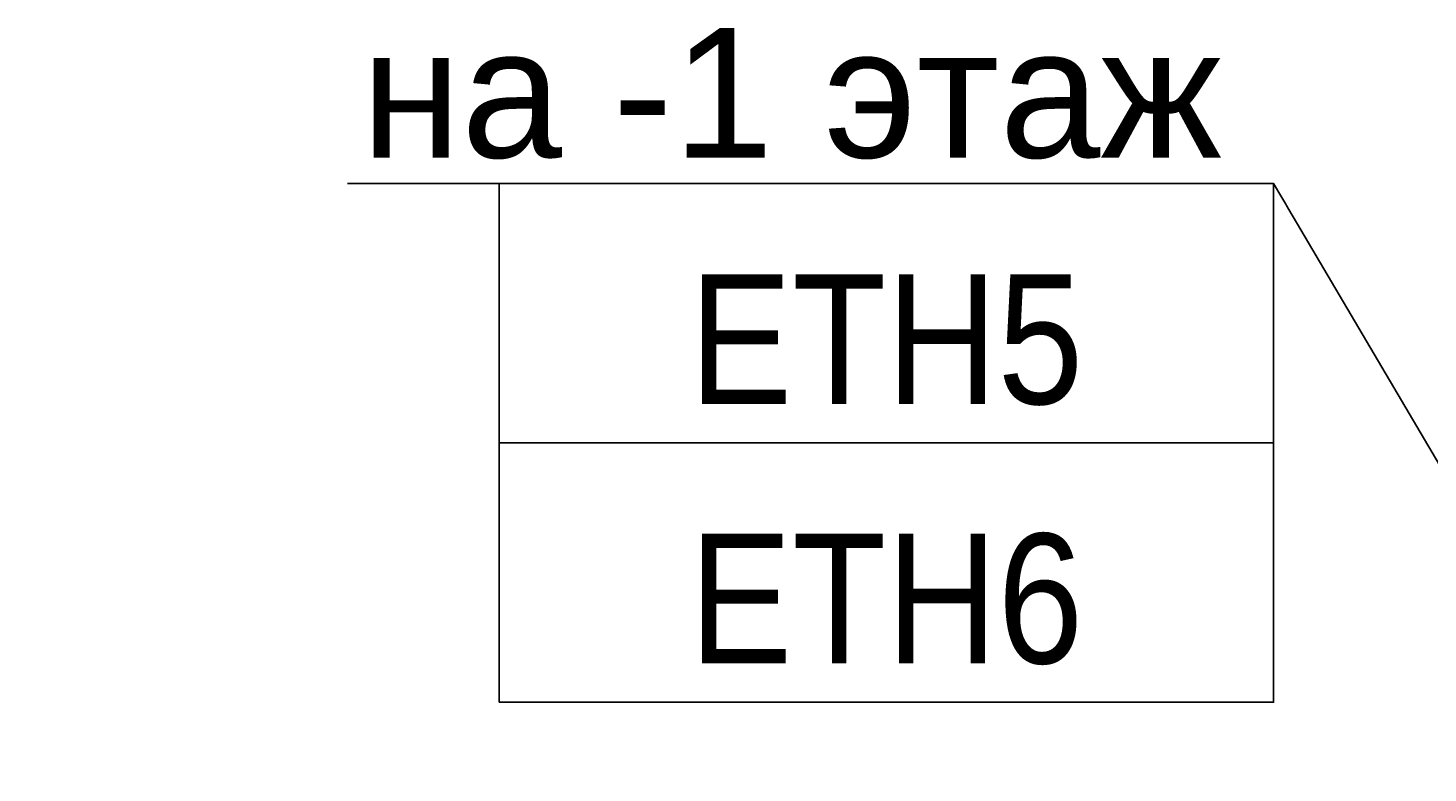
# Model space of a CAD drawing. Header units: millimetres. Extents: x -277772 to 277599, y -59564 to 282085.
# Tile 75 of 190: x -138135 to -135438, y 89938 to 91375. Entities that reach past the tile are written whole.
import ezdxf
from ezdxf import colors
from ezdxf.entities.mleader import LeaderData, LeaderLine
from ezdxf.enums import TextEntityAlignment as Align
from ezdxf.math import Vec2, Vec3

# ---------------------------------------------------------------- set-up
doc = ezdxf.new("R2018")
doc.units = ezdxf.units.MM
doc.set_wipeout_variables(frame=1)
doc.layers.add('КИП_выноска', color=6, linetype='Continuous', lineweight=25)
doc.styles.add('CP.Text', font='arial.ttf')
doc.styles.add('GOST 2.304', font='arial.ttf', dxfattribs={"width": 0.85})

# ---------------------------------------------------------------- blocks, each defined once
blk = doc.blocks.new('_None')
blk = doc.blocks.new('*U11')
at = {"color": 0, "linetype": 'Continuous', "lineweight": 30, "ltscale": 75, "width": 0.85, "flags": 104}
blk.add_attdef('ПРИМЕЧАНИЕ_1', text='', height=2.5, dxfattribs=at).set_placement((7.46, 3.611), align=Align.BOTTOM_CENTER)
at = {"color": 0, "lineweight": 30, "width": 0.85, "flags": 104}
blk.add_attdef('ПРИМЕЧАНИЕ_2', text='', height=2.5, dxfattribs=at).set_placement((7.46, -7.53), align=Align.BOTTOM_CENTER)
at = {"color": 0, "lineweight": 30, "style": 'GOST 2.304', "width": 0.85}
for tag, p in [('ИМЯ_КАБЕЛЯ_2', (7.46, -7.5)), ('ИМЯ_КАБЕЛЯ_3', (7.46, -12.5)), ('ИМЯ_КАБЕЛЯ_4', (7.46, -17.5)), ('ИМЯ_КАБЕЛЯ_5', (7.46, -22.5)), ('ИМЯ_КАБЕЛЯ_6', (7.46, -27.5)), ('ИМЯ_КАБЕЛЯ_7', (7.46, -32.5)), ('ИМЯ_КАБЕЛЯ_8', (7.46, -37.5)), ('ИМЯ_КАБЕЛЯ_9', (7.46, -42.5))]:
    blk.add_attdef(tag, text='', height=2.5, dxfattribs=at).set_placement(p, align=Align.BOTTOM_CENTER)
at = {"linetype": 'Continuous'}
blk.add_wipeout([(0, 2.5), (14.919, 2.5), (14.919, -2.5), (0, -2.5)], dxfattribs=at)
at = {"color": 0}
blk.add_line((0, -2.5), (0, 0), dxfattribs=at)
at = {"color": 0, "linetype": 'Continuous'}
blk.add_lwpolyline([(0, -2.5), (14.919, -2.5), (14.919, 2.5), (0, 2.5)], close=True, dxfattribs=at)
at = {"color": 0, "lineweight": 30, "style": 'GOST 2.304', "width": 0.85}
blk.add_attdef('ИМЯ_КАБЕЛЯ_1', text='', height=2.5, dxfattribs=at).set_placement((7.46, -2.5), align=Align.BOTTOM_CENTER)

msp = doc.modelspace()

# ---------------------------------------------------------------- leaders
at = {"layer": 'КИП_выноска'}
ml = msp.add_multileader_mtext('Standard', dxfattribs=at)
ml.set_content('на -1 этаж', color=256, style='CP.Text')
ml.set_leader_properties(color=256, linetype='ByLayer', lineweight=-1)
ml.set_arrow_properties(name='NONE')
ml.build(insert=Vec2(0, 0))
ml.multileader.update_dxf_attribs({"has_dogleg": 0, "text_left_attachment_type": 6, "text_right_attachment_type": 6, "dogleg_length": 0.5, "arrow_head_size": 300})
ctx = ml.context
ctx.base_point, ctx.char_height, ctx.arrow_head_size, ctx.landing_gap_size, ctx.plane_origin = Vec3(-137570.9, 91074.6), 250, 300, 100, Vec3(-134703.4, 88414.7)
ctx.left_attachment, ctx.right_attachment, ctx.text_align_type = 6, 6, 2
notes = []
notes.append((ctx, [(1, (1, 1, 0), (-135734.8, 91074.6), (-1, 0), 0.5, [(0, [(-134577.6, 89108.9)], 0, [])])]))
ctx.mtext.insert, ctx.mtext.width, ctx.mtext.alignment, ctx.mtext.flow_direction = Vec3(-135835.3, 91374.6), 2299.325, 3, 5
ctx.mtext.has_bg_fill, ctx.mtext.bg_color, ctx.mtext.bg_scale_factor, ctx.mtext.bg_transparency, ctx.mtext.use_window_bg_color = 1, -1027028792, 1.5, 0, 1
for ctx, leaders in notes:
    for number, flags, end, landing, length, lines in leaders:
        leader = LeaderData()
        leader.index, (leader.has_last_leader_line, leader.has_dogleg_vector, leader.attachment_direction) = number, flags
        leader.last_leader_point, leader.dogleg_vector, leader.dogleg_length = Vec3(end), Vec3(landing), length
        for number, points, colour, breaks in lines:
            line = LeaderLine()
            line.index, line.vertices, line.color, line.breaks = number, Vec3.list(points), colors.encode_raw_color(colour), breaks
            leader.lines.append(line)
        ctx.leaders.append(leader)

# ---------------------------------------------------------------- next in the draw order: block references
ref = msp.add_blockref('*U11', (-137227.2, 90824.6), dxfattribs=dict(at, xscale=100, yscale=100, zscale=100))
lines = msp.add_mtext('\\W0.8500;', dxfattribs={"layer": '0', "color": 0, "linetype": 'Continuous', "lineweight": 30, "ltscale": 75, "insert": (-136481.3, 91185.7), "char_height": 2.5, "attachment_point": 1})
ref.add_attrib('ПРИМЕЧАНИЕ_1', '', (-136481.3, 91185.7), dxfattribs={"flags": 104}).embed_mtext(lines)
ref.add_attrib('ИМЯ_КАБЕЛЯ_1', 'ETH5', dxfattribs={"layer": '0', "color": 0, "lineweight": 30, "height": 250, "style": 'GOST 2.304', "width": 0.85}).set_placement((-136481.3, 90574.6), align=Align.BOTTOM_CENTER)
lines = msp.add_mtext('\\W0.8500;', dxfattribs={"layer": '0', "color": 0, "lineweight": 30, "insert": (-136481.3, 90071.6), "char_height": 2.5, "attachment_point": 1})
ref.add_attrib('ПРИМЕЧАНИЕ_2', '', (-136481.3, 90071.6), dxfattribs={"flags": 104}).embed_mtext(lines)

# ---------------------------------------------------------------- next in the draw order: block references
ref = msp.add_blockref('*U11', (-137227.2, 90324.6), dxfattribs=dict(at, xscale=100, yscale=100, zscale=100))
lines = msp.add_mtext('\\W0.8500;', dxfattribs={"layer": '0', "color": 0, "linetype": 'Continuous', "lineweight": 30, "ltscale": 75, "insert": (-136481.3, 90685.7), "char_height": 2.5, "attachment_point": 1})
ref.add_attrib('ПРИМЕЧАНИЕ_1', '', (-136481.3, 90685.7), dxfattribs={"flags": 104}).embed_mtext(lines)
ref.add_attrib('ИМЯ_КАБЕЛЯ_1', 'ETH6', dxfattribs={"layer": '0', "color": 0, "lineweight": 30, "height": 250, "style": 'GOST 2.304', "width": 0.85}).set_placement((-136481.3, 90074.6), align=Align.BOTTOM_CENTER)
lines = msp.add_mtext('\\W0.8500;', dxfattribs={"layer": '0', "color": 0, "lineweight": 30, "insert": (-136481.3, 89571.6), "char_height": 2.5, "attachment_point": 1})
ref.add_attrib('ПРИМЕЧАНИЕ_2', '', (-136481.3, 89571.6), dxfattribs={"flags": 104}).embed_mtext(lines)

doc.saveas('drawing.dxf')
